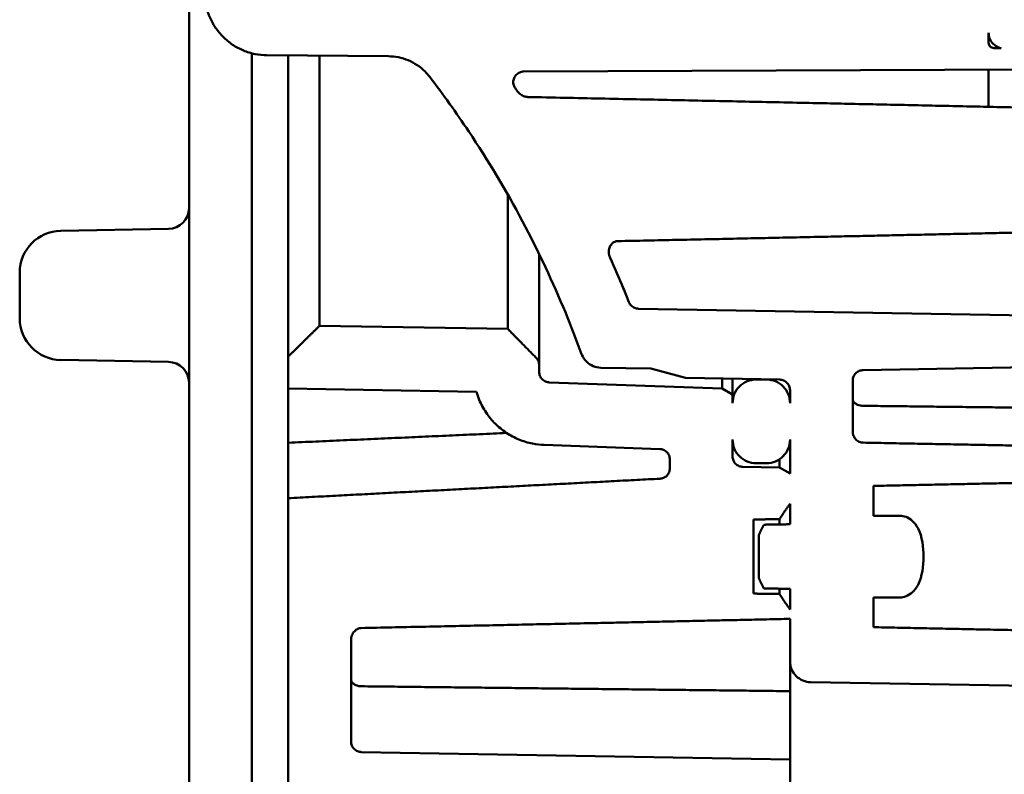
# Model space of a CAD drawing. Header units: inches. Extents: x 0 to 234, y 0 to 165.
# Tile 67 of 85: x 157.89 to 161.59, y 66.74 to 69.59. Entities that reach past the tile are written whole.
import ezdxf

# ---------------------------------------------------------------- set-up
doc = ezdxf.new("R2010")
doc.units = ezdxf.units.IN
doc.header["$LTSCALE"] = 10
doc.header["$MEASUREMENT"] = 0
doc.layers.add('Visible (ANSI)', color=7, linetype='Continuous', lineweight=50)

msp = doc.modelspace()

# ---------------------------------------------------------------- linework, layer by layer
at = {"layer": 'Visible (ANSI)'}
for p, q in [((158.5228, 70.0138), (158.5228, 66.3977)), ((161.5346, 69.5014), (161.5346, 69.5392)), ((161.5817, 69.4812), (161.554, 69.4817)), ((158.7591, 69.462), (158.7591, 66.3977)), ((158.816, 69.4545), (159.2747, 69.4505)), ((158.8968, 69.4538), (158.8968, 68.3192)), ((159.0149, 68.4353), (159.0149, 69.4527)), ((159.7833, 69.3928), (161.6921, 69.4011)), ((161.5346, 69.4004), (161.5346, 69.2601)), ((159.7236, 68.9287), (159.7236, 68.4229)), ((158.0398, 68.793), (158.4455, 68.8)), ((159.8417, 68.2865), (159.8417, 68.7049)), ((157.885, 68.4634), (157.885, 68.6355)), ((162.7551, 68.455), (160.2156, 68.4994)), ((159.7236, 68.4229), (159.0149, 68.4353)), ((158.8968, 68.3192), (158.8968, 68.1989)), ((158.0398, 68.306), (158.4455, 68.2989)), ((159.8417, 68.261), (159.8417, 68.2865)), ((160.0741, 68.2767), (160.2617, 68.2735)), ((161.0615, 68.2678), (162.7551, 68.2974)), ((160.2617, 68.2735), (160.3929, 68.2383)), ((160.5307, 68.1989), (159.8797, 68.2216)), ((160.3929, 68.2383), (160.7479, 68.2321)), ((160.5307, 68.2359), (160.5307, 68.1989)), ((160.5701, 68.2352), (160.5701, 68.1761)), ((160.698, 68.2324), (160.6587, 68.2324)), ((161.0228, 68.0368), (161.0228, 68.2284)), ((158.8968, 68.1989), (159.6055, 68.1865)), ((158.8968, 67.9941), (158.8968, 68.1989)), ((160.5701, 68.1761), (160.5307, 68.1989)), ((160.5701, 68.1437), (160.5701, 68.1761)), ((160.7866, 68.1927), (160.7866, 68.1437)), ((158.8968, 67.9941), (158.8968, 67.7852)), ((159.8611, 67.9857), (160.2959, 67.9705)), ((160.5701, 67.9428), (160.5701, 68.0058)), ((160.7866, 68.0058), (160.7866, 67.8782)), ((160.3339, 67.9312), (160.3339, 67.8979)), ((160.6587, 67.9172), (160.698, 67.9172)), ((160.7472, 67.9321), (160.7472, 67.9009)), ((160.7472, 67.9009), (160.6088, 67.9034)), ((160.7866, 67.8782), (160.7472, 67.9009)), ((161.1016, 67.7192), (161.1016, 67.8314)), ((158.8968, 67.7852), (158.8968, 66.6231)), ((160.7866, 67.7642), (160.7866, 67.6869)), ((160.6488, 67.4256), (160.6488, 67.7049)), ((160.7472, 67.7063), (160.7472, 67.6863)), ((161.2, 67.7192), (161.1016, 67.7192)), ((160.6685, 67.6443), (160.6685, 67.4861)), ((160.7472, 67.4442), (160.7472, 67.4242)), ((160.7866, 67.4436), (160.7866, 67.3663)), ((161.1016, 67.299), (161.1016, 67.4112)), ((161.1016, 67.4112), (161.2, 67.4112)), ((160.7866, 67.3305), (160.7866, 67.1707)), ((159.1331, 66.8679), (159.1331, 67.2497)), ((160.7866, 67.1707), (160.7866, 67.058)), ((160.864, 67.0919), (161.7709, 67.0761)), ((160.7866, 67.058), (160.7866, 66.8003)), ((160.7866, 66.8003), (159.1718, 66.8285)), ((160.7866, 66.6475), (160.7866, 66.8003))]:
    msp.add_line(p, q, dxfattribs=at)
for centre, radius, start, end in [((158.4441, 68.8788), 0.0787, 271, 0), ((158.0425, 68.6355), 0.1575, 91, 180), ((158.0425, 68.4634), 0.1575, 180, 269), ((158.4441, 68.2202), 0.0787, 0, 89)]:
    msp.add_arc(centre, radius, start, end, dxfattribs=at)
for points, knots in [([(158.5819, 69.6911), (158.5819, 69.6765), (158.5833, 69.6605), (158.5895, 69.6293), (158.5943, 69.614), (158.6055, 69.587), (158.6129, 69.5728), (158.6306, 69.5463), (158.6408, 69.534), (158.6614, 69.5134), (158.6737, 69.5031), (158.7001, 69.4855), (158.7143, 69.478), (158.7412, 69.4669), (158.7565, 69.4621), (158.7869, 69.456), (158.802, 69.4546), (158.816, 69.4545)], [2.668548, 2.668548, 2.668548, 2.668548, 2.7799119, 2.7799119, 2.8912758, 2.8912758, 3.0025125, 3.0025125, 3.1137493, 3.1137493, 3.2248555, 3.2248555, 3.3359618, 3.3359618, 3.4469689, 3.4469689, 3.5527623, 3.5527623, 3.5527623, 3.5527623]), ([(161.5346, 69.5392), (161.5346, 69.5319), (161.5364, 69.5233), (161.5419, 69.5098), (161.5468, 69.5025), (161.5571, 69.4922), (161.5644, 69.4873), (161.5743, 69.4832), (161.5779, 69.482), (161.5817, 69.4812)], [0.6670519, 0.6670519, 0.6670519, 0.6670519, 0.7227222, 0.7227222, 0.778339, 0.778339, 0.8338936, 0.8338936, 0.8603893, 0.8603893, 0.8603893, 0.8603893]), ([(161.554, 69.4817), (161.5516, 69.4818), (161.5489, 69.4823), (161.5446, 69.4842), (161.5421, 69.4858), (161.5387, 69.4892), (161.5371, 69.4917), (161.5352, 69.4961), (161.5346, 69.499), (161.5346, 69.5014)], [0.00086569, 0.00086569, 0.00086569, 0.00086569, 0.01850986, 0.01850986, 0.03703651, 0.03703651, 0.05556688, 0.05556688, 0.07411438, 0.07411438, 0.07411438, 0.07411438]), ([(159.2747, 69.4505), (159.2863, 69.4503), (159.299, 69.4491), (159.3243, 69.4441), (159.337, 69.4401), (159.3595, 69.4308), (159.3713, 69.4246), (159.3933, 69.4099), (159.4035, 69.4013), (159.418, 69.3869), (159.4238, 69.3803), (159.4293, 69.3731)], [1.4864465, 1.4864465, 1.4864465, 1.4864465, 1.5746123, 1.5746123, 1.667123, 1.667123, 1.7597156, 1.7597156, 1.8523083, 1.8523083, 1.9154805, 1.9154805, 1.9154805, 1.9154805]), ([(159.751, 69.3311), (159.7494, 69.3334), (159.7481, 69.3359), (159.7453, 69.3427), (159.7441, 69.3485), (159.7441, 69.3582), (159.7453, 69.3639), (159.749, 69.3729), (159.7522, 69.3778), (159.7591, 69.3847), (159.7639, 69.3879), (159.7729, 69.3916), (159.7785, 69.3928), (159.7833, 69.3928)], [0.091728, 0.091728, 0.091728, 0.091728, 0.1111124, 0.1111124, 0.1482159, 0.1482159, 0.1853202, 0.1853202, 0.222394, 0.222394, 0.25943, 0.25943, 0.295999, 0.295999, 0.295999, 0.295999]), ([(159.4293, 69.3731), (159.4801, 69.3066), (159.5293, 69.2378), (159.6499, 69.0572), (159.7179, 68.9431), (159.8399, 68.7135), (159.8939, 68.5981), (159.9615, 68.4347), (159.9819, 68.3822), (160.0015, 68.3285)], [38.302427, 38.302427, 38.302427, 38.302427, 38.892653, 38.892653, 39.819774, 39.819774, 40.746895, 40.746895, 41.167177, 41.167177, 41.167177, 41.167177]), ([(159.7995, 69.297), (159.7949, 69.2971), (159.7903, 69.298), (159.7814, 69.301), (159.7771, 69.3032), (159.767, 69.3102), (159.7615, 69.3156), (159.7573, 69.3218)], [-0.1288357, -0.1288357, -0.1288357, -0.1288357, -0.0936361, -0.0936361, -0.056747, -0.056747, -0.0000025, -0.0000025, -0.0000025, -0.0000025]), ([(160.109, 68.6913), (160.1072, 68.6952), (160.1059, 68.6993), (160.1044, 68.7077), (160.104, 68.712), (160.1046, 68.7219), (160.1058, 68.7275), (160.11, 68.737), (160.1126, 68.7409), (160.1189, 68.7473), (160.1225, 68.7497), (160.1302, 68.753), (160.1343, 68.7539), (160.1385, 68.7539)], [-0.2073918, -0.2073918, -0.2073918, -0.2073918, -0.1749624, -0.1749624, -0.1429025, -0.1429025, -0.1001035, -0.1001035, -0.0642224, -0.0642224, -0.0316545, -0.0316545, 0, 0, 0, 0]), ([(160.1797, 68.5242), (160.1728, 68.5417), (160.1657, 68.5591), (160.1428, 68.6143), (160.1263, 68.6527), (160.109, 68.6913)], [19.4874566, 19.4874566, 19.4874566, 19.4874566, 19.6291738, 19.6291738, 19.9431055, 19.9431055, 19.9431055, 19.9431055]), ([(160.2156, 68.4994), (160.2109, 68.4995), (160.2055, 68.5006), (160.1967, 68.5043), (160.1919, 68.5075), (160.185, 68.5144), (160.1818, 68.5192), (160.1799, 68.5239), (160.1798, 68.524), (160.1797, 68.5242)], [0.0017314, 0.0017314, 0.0017314, 0.0017314, 0.0370216, 0.0370216, 0.0740623, 0.0740623, 0.1111072, 0.1111072, 0.1124382, 0.1124382, 0.1124382, 0.1124382]), ([(159.8417, 68.2865), (159.8417, 68.2914), (159.8406, 68.2971), (159.8369, 68.306), (159.8338, 68.3107), (159.8304, 68.3142)], [0.14816306, 0.14816306, 0.14816306, 0.14816306, 0.18523169, 0.18523169, 0.22139595, 0.22139595, 0.22139595, 0.22139595]), ([(160.0015, 68.3285), (160.0019, 68.3274), (160.0023, 68.3264), (160.0065, 68.3164), (160.013, 68.3067), (160.0267, 68.2929), (160.0364, 68.2864), (160.0539, 68.2792), (160.0647, 68.2769), (160.0741, 68.2767)], [0.9547206, 0.9547206, 0.9547206, 0.9547206, 0.9631368, 0.9631368, 1.0372398, 1.0372398, 1.1113005, 1.1113005, 1.1818642, 1.1818642, 1.1818642, 1.1818642]), ([(159.8797, 68.2216), (159.8752, 68.2218), (159.8701, 68.2229), (159.8615, 68.2265), (159.8567, 68.2297), (159.8498, 68.2366), (159.8466, 68.2414), (159.8429, 68.2504), (159.8417, 68.2562), (159.8417, 68.261)], [0.0034372, 0.0034372, 0.0034372, 0.0034372, 0.0370219, 0.0370219, 0.0740605, 0.0740605, 0.1111028, 0.1111028, 0.1481623, 0.1481623, 0.1481623, 0.1481623]), ([(161.0228, 68.2284), (161.0228, 68.2333), (161.024, 68.239), (161.0277, 68.248), (161.0309, 68.2528), (161.0378, 68.2597), (161.0427, 68.263), (161.0514, 68.2666), (161.0568, 68.2677), (161.0615, 68.2678)], [0.1481613, 0.1481613, 0.1481613, 0.1481613, 0.1852287, 0.1852287, 0.2222796, 0.2222796, 0.2593101, 0.2593101, 0.2945922, 0.2945922, 0.2945922, 0.2945922]), ([(160.6587, 68.2324), (160.6477, 68.2324), (160.6349, 68.2298), (160.6147, 68.2214), (160.6038, 68.2142), (160.5883, 68.1987), (160.581, 68.1878), (160.5726, 68.1675), (160.5701, 68.1547), (160.5701, 68.1437)], [0.6667166, 0.6667166, 0.6667166, 0.6667166, 0.7499975, 0.7499975, 0.833316, 0.833316, 0.9166791, 0.9166791, 1.0000774, 1.0000774, 1.0000774, 1.0000774]), ([(160.7866, 68.1437), (160.7866, 68.1547), (160.7841, 68.1675), (160.7757, 68.1878), (160.7684, 68.1987), (160.7529, 68.2142), (160.742, 68.2214), (160.7218, 68.2298), (160.709, 68.2324), (160.698, 68.2324)], [0.3333559, 0.3333559, 0.3333559, 0.3333559, 0.4167542, 0.4167542, 0.5001172, 0.5001172, 0.5834358, 0.5834358, 0.6667166, 0.6667166, 0.6667166, 0.6667166]), ([(160.7479, 68.2321), (160.7526, 68.232), (160.758, 68.2309), (160.7668, 68.2272), (160.7716, 68.224), (160.7785, 68.2171), (160.7818, 68.2123), (160.7855, 68.2033), (160.7866, 68.1976), (160.7866, 68.1927)], [0.2980527, 0.2980527, 0.2980527, 0.2980527, 0.333335, 0.333335, 0.3703654, 0.3703654, 0.4074158, 0.4074158, 0.4444825, 0.4444825, 0.4444825, 0.4444825]), ([(159.6055, 68.1865), (159.6085, 68.1757), (159.6122, 68.1654), (159.6227, 68.1401), (159.6313, 68.1236), (159.6519, 68.0927), (159.6639, 68.0784), (159.6879, 68.0543), (159.7022, 68.0423), (159.7331, 68.0217), (159.7496, 68.0131), (159.781, 68), (159.7988, 67.9945), (159.8318, 67.9879), (159.8469, 67.9862), (159.8611, 67.9857)], [3.2918195, 3.2918195, 3.2918195, 3.2918195, 3.3708622, 3.3708622, 3.5005051, 3.5005051, 3.6301479, 3.6301479, 3.7597782, 3.7597782, 3.8894085, 3.8894085, 4.0189863, 4.0189863, 4.1245145, 4.1245145, 4.1245145, 4.1245145]), ([(161.0228, 68.1593), (161.0228, 68.1593), (161.0228, 68.1593), (161.0229, 68.1564), (161.0235, 68.1536), (161.0262, 68.1484), (161.0282, 68.1459), (161.0335, 68.1412), (161.0369, 68.1391), (161.0442, 68.1361), (161.0477, 68.135), (161.0548, 68.1337), (161.0581, 68.1333), (161.0615, 68.1333)], [-0.0006403, -0.0006403, -0.0006403, -0.0006403, 0, 0, 0.0456742, 0.0456742, 0.0890241, 0.0890241, 0.1321483, 0.1321483, 0.1643287, 0.1643287, 0.1906814, 0.1906814, 0.1906814, 0.1906814]), ([(161.0615, 67.9945), (161.0569, 67.9946), (161.0517, 67.9957), (161.043, 67.9995), (161.0382, 68.0029), (161.0312, 68.0103), (161.0279, 68.0155), (161.024, 68.0252), (161.0228, 68.0315), (161.0228, 68.0368)], [0.3083952, 0.3083952, 0.3083952, 0.3083952, 0.3427903, 0.3427903, 0.3804402, 0.3804402, 0.4198163, 0.4198163, 0.4603872, 0.4603872, 0.4603872, 0.4603872]), ([(160.5701, 68.0058), (160.5701, 67.9949), (160.5726, 67.982), (160.581, 67.9618), (160.5883, 67.9508), (160.6038, 67.9354), (160.6147, 67.9281), (160.6349, 67.9197), (160.6477, 67.9172), (160.6587, 67.9172)], [-0.3333475, -0.3333475, -0.3333475, -0.3333475, -0.2499562, -0.2499562, -0.1665996, -0.1665996, -0.0832835, -0.0832835, 0, 0, 0, 0]), ([(160.698, 67.9172), (160.709, 67.9172), (160.7218, 67.9197), (160.742, 67.9281), (160.7529, 67.9354), (160.7684, 67.9508), (160.7757, 67.9618), (160.7841, 67.982), (160.7866, 67.9949), (160.7866, 68.0058)], [0, 0, 0, 0, 0.0832835, 0.0832835, 0.1665996, 0.1665996, 0.2499562, 0.2499562, 0.3333475, 0.3333475, 0.3333475, 0.3333475]), ([(160.2959, 67.9705), (160.3004, 67.9704), (160.3055, 67.9692), (160.314, 67.9657), (160.3189, 67.9625), (160.3258, 67.9556), (160.329, 67.9507), (160.3327, 67.9417), (160.3339, 67.936), (160.3339, 67.9312)], [0.2997442, 0.2997442, 0.2997442, 0.2997442, 0.3333218, 0.3333218, 0.3703515, 0.3703515, 0.407399, 0.407399, 0.4444609, 0.4444609, 0.4444609, 0.4444609]), ([(160.6088, 67.9034), (160.6041, 67.9034), (160.5987, 67.9046), (160.5899, 67.9082), (160.585, 67.9115), (160.5782, 67.9183), (160.5749, 67.9232), (160.5712, 67.9322), (160.5701, 67.9379), (160.5701, 67.9428)], [0.0017314, 0.0017314, 0.0017314, 0.0017314, 0.0370222, 0.0370222, 0.0740588, 0.0740588, 0.1110987, 0.1110987, 0.1481534, 0.1481534, 0.1481534, 0.1481534]), ([(160.3339, 67.8979), (160.3339, 67.8931), (160.3327, 67.8873), (160.329, 67.8784), (160.3258, 67.8735), (160.3189, 67.8666), (160.314, 67.8634), (160.3057, 67.8599), (160.3009, 67.8588), (160.2965, 67.8586)], [0.4444584, 0.4444584, 0.4444584, 0.4444584, 0.4815196, 0.4815196, 0.5185662, 0.5185662, 0.5555955, 0.5555955, 0.58749, 0.58749, 0.58749, 0.58749]), ([(161.2, 67.4112), (161.2075, 67.4112), (161.2164, 67.4129), (161.2315, 67.4187), (161.2402, 67.4242), (161.2552, 67.4376), (161.2634, 67.4488), (161.2847, 67.4897), (161.2893, 67.5308), (161.2893, 67.5652), (161.2893, 67.5997), (161.2847, 67.6408), (161.2634, 67.6816), (161.2552, 67.6928), (161.2402, 67.7062), (161.2315, 67.7117), (161.2164, 67.7175), (161.2075, 67.7192), (161.2, 67.7192)], [-0.473675, -0.473675, -0.473675, -0.473675, -0.4161585, -0.4161585, -0.3508323, -0.3508323, -0.2626422, -0.2626422, 0, 0, 0, 0.2626422, 0.2626422, 0.3508323, 0.3508323, 0.4161585, 0.4161585, 0.473675, 0.473675, 0.473675, 0.473675]), ([(159.1331, 67.2497), (159.1331, 67.2556), (159.1343, 67.2625), (159.1384, 67.2733), (159.1418, 67.279), (159.1489, 67.2869), (159.1537, 67.2906), (159.1623, 67.2946), (159.1673, 67.2958), (159.1718, 67.2959)], [0.1582135, 0.1582135, 0.1582135, 0.1582135, 0.2030836, 0.2030836, 0.2455445, 0.2455445, 0.284098, 0.284098, 0.3174112, 0.3174112, 0.3174112, 0.3174112]), ([(160.7866, 67.1707), (160.7866, 67.1609), (160.7889, 67.1495), (160.7963, 67.1315), (160.8028, 67.1218), (160.8166, 67.1081), (160.8262, 67.1016), (160.8438, 67.0943), (160.8546, 67.0921), (160.864, 67.0919)], [0.8888309, 0.8888309, 0.8888309, 0.8888309, 0.9629342, 0.9629342, 1.0370156, 1.0370156, 1.1110714, 1.1110714, 1.1816436, 1.1816436, 1.1816436, 1.1816436]), ([(159.1718, 67.0764), (159.1683, 67.0765), (159.165, 67.0768), (159.1579, 67.0781), (159.1544, 67.0792), (159.1471, 67.0822), (159.1437, 67.0844), (159.1384, 67.089), (159.1365, 67.0915), (159.1338, 67.0967), (159.1331, 67.0995), (159.1331, 67.1023), (159.1331, 67.1024), (159.1331, 67.1024)], [-0.1906042, -0.1906042, -0.1906042, -0.1906042, -0.1642481, -0.1642481, -0.1320631, -0.1320631, -0.0889342, -0.0889342, -0.0456203, -0.0456203, 0, 0, 0.0006397, 0.0006397, 0.0006397, 0.0006397]), ([(159.1718, 66.8285), (159.167, 66.8286), (159.1617, 66.8297), (159.1529, 66.8334), (159.148, 66.8366), (159.1412, 66.8435), (159.1379, 66.8483), (159.1342, 66.8573), (159.1331, 66.8631), (159.1331, 66.8679)], [0.0017314, 0.0017314, 0.0017314, 0.0017314, 0.0370228, 0.0370228, 0.0740552, 0.0740552, 0.1110896, 0.1110896, 0.1481337, 0.1481337, 0.1481337, 0.1481337])]:
    msp.add_open_spline(points, degree=3, knots=knots, dxfattribs=at)
for points, degree in [([(159.7573, 69.3218), (159.7552, 69.3249), (159.7531, 69.328), (159.751, 69.3311)], 3), ([(161.7709, 68.1252), (161.4157, 68.1292), (161.0615, 68.1333)], 2), ([(160.7866, 67.058), (159.9771, 67.0672), (159.1718, 67.0764)], 2)]:
    msp.add_open_spline(points, degree=degree, dxfattribs=at)
for points, weights in [([(161.6921, 69.2566), (160.8208, 69.2758), (159.7995, 69.297)], [1, 1.00213989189, 1.00006820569]), ([(160.1385, 68.7539), (160.9668, 68.7713), (161.6921, 68.7872)], [1.00064495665, 1.00178075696, 1]), ([(159.0149, 68.4353), (158.9567, 68.3781), (158.8968, 68.3192)], [1, 1.00009966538, 1]), ([(159.8304, 68.3142), (159.7763, 68.3693), (159.7236, 68.4229)], [1, 1.00008706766, 1]), ([(159.7194, 68.0309), (159.31, 68.0126), (158.8968, 67.9941)], [1.00001418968, 1.00001651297, 1]), ([(161.7709, 67.981), (161.4218, 67.9877), (161.0615, 67.9945)], [1.00000000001, 1.00010735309, 1.00000000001]), ([(160.2965, 67.8586), (159.6022, 67.8222), (158.8968, 67.7852)], [1.00000000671, 1.0000308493, 1.0000000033]), ([(161.1016, 67.8314), (161.4277, 67.8383), (161.7709, 67.8454)], [1, 1.00022868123, 1]), ([(160.7472, 67.7063), (160.7636, 67.7329), (160.7866, 67.7642)], [1, 1.00689188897, 1]), ([(160.6488, 67.7049), (160.6978, 67.7056), (160.7472, 67.7063)], [1, 1.00000467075, 1]), ([(160.6882, 67.6853), (160.6763, 67.6638), (160.6685, 67.6443)], [1, 1.00500508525, 1]), ([(160.7866, 67.6869), (160.7371, 67.6861), (160.6882, 67.6853)], [1, 1.00000631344, 1]), ([(160.6685, 67.4861), (160.6763, 67.4666), (160.6882, 67.4451)], [1, 1.00500508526, 1]), ([(160.7472, 67.4242), (160.6978, 67.4249), (160.6488, 67.4256)], [1, 1.00000467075, 1]), ([(160.6882, 67.4451), (160.7371, 67.4443), (160.7866, 67.4436)], [1, 1.00000631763, 1]), ([(160.7866, 67.3663), (160.7636, 67.3975), (160.7472, 67.4242)], [1, 1.00689188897, 1]), ([(159.1718, 67.2959), (160.0346, 67.314), (160.7866, 67.3305)], [1.00000011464, 1.00156735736, 1.00000013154]), ([(161.7709, 67.2851), (161.4277, 67.2922), (161.1016, 67.299)], [1, 1.00022868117, 1])]:
    msp.add_rational_spline(points, weights, degree=2, dxfattribs=at)

doc.saveas('drawing.dxf')
